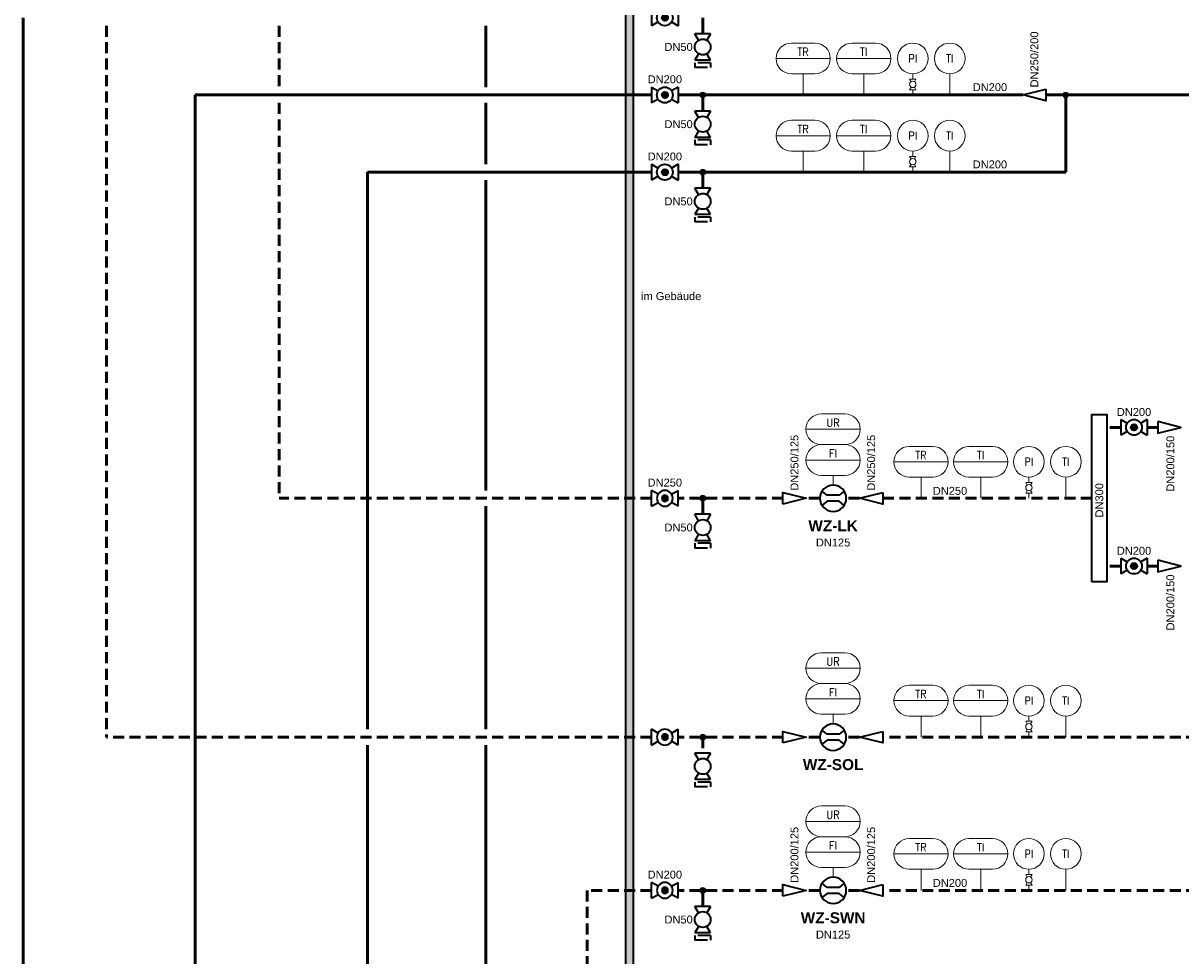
# Model space of a CAD drawing. Header units: millimetres. Extents: x -226 to 2201, y 0 to 1085.
# Tile 4 of 28: x -198 to 65, y 581 to 793. Entities that reach past the tile are written whole.
import ezdxf
from ezdxf import colors
from ezdxf.entities.mleader import LeaderData, LeaderLine
from ezdxf.enums import TextEntityAlignment as Align
from ezdxf.math import Vec2, Vec3

# ---------------------------------------------------------------- set-up
doc = ezdxf.new("R2010")
doc.units = ezdxf.units.MM
doc.linetypes.add('GESTRICHELT2', pattern=[0.375, 0.25, -0.125])
doc.layers.get('0').update_dxf_attribs({"lineweight": 18})
for name, color, linetype, lineweight in [('TGAx_G_KOM_GA-Symbole', 7, 'Continuous', 18), ('TGAx_G_RESERVE_KOM_GA-Symbole', 7, 'Continuous', 18), ('TGAx_H_KOM_Armaturen', 7, 'Continuous', 35), ('TGAx_H_LTG_Quellenkreis-Umweltwärme_RL', 66, 'GESTRICHELT2', 50), ('TGAx_H_LTG_Quellenkreis-Umweltwärme_VL', 32, 'Continuous', 50), ('TGAx_H_RESERVE_KOM_Armaturen', 7, 'Continuous', 35), ('TGAx_H_RESERVE_LTG_Quellenkreis-Umweltwärme_RL', 66, 'GESTRICHELT2', 50), ('TGAx_H_RESERVE_TXT_Beschriftung', 7, 'Continuous', 18), ('TGAx_H_TXT_Beschriftung', 7, 'Continuous', 18), ('TGAx_H_TXT_Dimensionierung', 7, 'Continuous', 18)]:
    doc.layers.add(name, color=color, linetype=linetype, lineweight=lineweight)
doc.styles.add('Arial', font='arial.ttf')
doc.styles.add('MSR-Arial', font='romans.shx')

# ---------------------------------------------------------------- blocks, each defined once
blk = doc.blocks.new('02.MSR_Fühler m. Fernwirkung_langrund')
for p, q in [((-2.67, 3.5), (2.67, 3.5)), ((-6.17, 0), (6.17, 0)), ((-2.67, -3.5), (2.67, -3.5))]:
    blk.add_line(p, q)
for centre, start, end in [((-2.67, 0), 90, 270), ((2.67, 0), 270, 90)]:
    blk.add_arc(centre, 3.5, start, end)
at = {"style": 'MSR-Arial', "width": 0.9}
for tag, p in [('MESSART', (0.02, 1.5)), ('WERT', (0.02, -1.55))]:
    blk.add_attdef(tag, text='', height=1.8, dxfattribs=at).set_placement(p, align=Align.MIDDLE_CENTER)
blk = doc.blocks.new('17.01.01-Durchflussmessung allg.')
for p, q in [((-1.38, 0.69), (-2.53, 1.62)), ((1.38, 0.69), (-1.38, 0.69)), ((2.53, 1.62), (1.38, 0.69)), ((-1.38, -0.69), (-2.53, -1.62)), ((1.38, -0.69), (-1.38, -0.69)), ((2.53, -1.62), (1.38, -0.69))]:
    blk.add_line(p, q)
blk.add_circle((0, 0), 3)
blk = doc.blocks.new('6.01-Reduzierung')
at = {"flags": 128}
blk.add_lwpolyline([(0, 1.3125), (0, -1.3125), (5.25, 0)], close=True, dxfattribs=at)
blk = doc.blocks.new('7.01.05-Absperrkugelhahn')
h = blk.add_hatch(color=256)
h.dxf.hatch_style = 1
h.paths.add_polyline_path([(2.3, 0, 1), (3.7, 0, 1)])
at = {"linetype": 'Continuous'}
for p, q in [((0, 1.8), (1.46, 0.93)), ((0, 1.8), (0, -1.8)), ((6, 1.8), (4.54, 0.93)), ((6, 1.8), (6, -1.8)), ((1.46, -0.93), (0, -1.8)), ((4.54, -0.93), (6, -1.8))]:
    blk.add_line(p, q, dxfattribs=at)
for radius in [1.8, 0.7]:
    blk.add_circle((3, 0), radius, dxfattribs=at)
blk = doc.blocks.new('02.MSR_Manometeranschluss m. Hahn')
at = {"linetype": 'Continuous'}
for p, q in [((0.72, 3.6), (-0.72, 3.6)), ((-0.37, 3.02), (-0.72, 3.6)), ((0.72, 3.6), (0.37, 3.02)), ((-0.37, 1.78), (-0.72, 1.2)), ((0.72, 1.2), (-0.72, 1.2)), ((0.72, 1.2), (0.37, 1.78))]:
    blk.add_line(p, q, dxfattribs=at)
for p, q in [((0, 4.8), (0, 3.6)), ((0, 1.2), (0, 0))]:
    blk.add_line(p, q)
blk.add_circle((0, 2.4), 0.72, dxfattribs=at)
blk = doc.blocks.new('02.MSR_Fühler rund')
blk.add_circle((0, 0), 3.5)
at = {"style": 'MSR-Arial', "width": 0.9}
blk.add_attdef('MESSART', text='', height=1.8, dxfattribs=at).set_placement((0, 0), align=Align.MIDDLE_CENTER)
blk = doc.blocks.new('4.16-Leitungs-Verbindungspunkt')
at = {"linetype": 'Continuous', "lineweight": 18}
blk.add_hatch(color=256, dxfattribs=at).paths.add_polyline_path([(0.65, 0, 1), (-0.65, 0, 1)])
blk.add_circle((0, 0), 0.65, dxfattribs=at)
blk = doc.blocks.new('7.01.04-Absperrhahn allg.')
at = {"linetype": 'Continuous'}
for p, q in [((0, 1.8), (0, -1.8)), ((0, 1.8), (1.46, 0.93)), ((6, 1.8), (4.54, 0.93)), ((6, 1.8), (6, -1.8)), ((1.46, -0.93), (0, -1.8)), ((4.54, -0.93), (6, -1.8))]:
    blk.add_line(p, q, dxfattribs=at)
blk.add_circle((3, 0), 1.8, dxfattribs=at)
blk = doc.blocks.new('5.07-Kupplung allg.')
at = {"linetype": 'Continuous'}
for p, q in [((0, 1.8), (0, -1.1)), ((1.1, 1.1), (1.1, 0)), ((1.1, 0), (1.1, -1.8))]:
    blk.add_line(p, q, dxfattribs=at)
for p, q in [((0, 1.8), (1.1, 1.8)), ((0, -1.8), (1.1, -1.8))]:
    blk.add_line(p, q)

msp = doc.modelspace()

# ---------------------------------------------------------------- hatches: boundary and pattern name
at = {"layer": 'TGAx_H_KOM_Armaturen', "true_color": 0xc7c8ca}
h = msp.add_hatch(color=9, dxfattribs=at)
h.dxf.hatch_style = 1
h.paths.add_polyline_path([(-59.67, 456.39), (-59.67, 869.27), (-61.51, 869.27), (-61.51, 456.39)])

# ---------------------------------------------------------------- linework, layer by layer
at = {"layer": 'TGAx_G_KOM_GA-Symbole'}
for p, q in [((-21.09, 776.83), (-21.09, 781.63)), ((-7.31, 776.83), (-7.31, 781.63)), ((12.25, 781.63), (12.25, 776.83)), ((12.25, 781.63), (12.25, 776.83)), ((-21.09, 759.27), (-21.09, 764.07)), ((-7.31, 759.27), (-7.31, 764.07)), ((12.25, 764.07), (12.25, 759.27)), ((12.25, 764.07), (12.25, 759.27)), ((-14.28, 688.1), (-14.28, 690.3)), ((5.71, 685.1), (5.71, 689.9)), ((19.29, 685.1), (19.29, 689.9)), ((38.65, 689.9), (38.65, 685.1)), ((38.65, 689.9), (38.65, 685.1)), ((-14.28, 598.92), (-14.28, 601.12)), ((5.71, 595.92), (5.71, 600.72)), ((19.29, 595.92), (19.29, 600.72)), ((38.65, 600.72), (38.65, 595.92)), ((38.65, 600.72), (38.65, 595.92))]:
    msp.add_line(p, q, dxfattribs=at)
at = {"layer": 'TGAx_G_RESERVE_KOM_GA-Symbole'}
for p, q in [((-14.28, 633.77), (-14.28, 635.97)), ((5.71, 630.77), (5.71, 635.57)), ((19.29, 630.77), (19.29, 635.57)), ((38.65, 635.57), (38.65, 630.77)), ((38.65, 635.57), (38.65, 630.77))]:
    msp.add_line(p, q, dxfattribs=at)
at = {"layer": 'TGAx_H_KOM_Armaturen'}
for p, q in [((-61.51, 869.27), (-61.51, 456.39)), ((-59.67, 456.39), (-59.67, 869.27))]:
    msp.add_line(p, q, dxfattribs=at)
msp.add_lwpolyline([(44.56, 666.07), (44.56, 704.12), (47.95, 704.12), (47.95, 666.07)], close=True, dxfattribs=at)
at = {"layer": 'TGAx_H_LTG_Quellenkreis-Umweltwärme_RL', "ltscale": 10}
for p, q in [((-140.28, 792.59), (-140.28, 778.63)), ((-140.28, 775.03), (-140.28, 685.1)), ((51.15, 701.23), (47.95, 701.23)), ((59.55, 701.23), (57.15, 701.23)), ((-55.55, 685.1), (-140.28, 685.1)), ((-25.68, 685.1), (-49.55, 685.1)), ((-17.28, 685.1), (-20.43, 685.1)), ((-8.25, 685.1), (-11.28, 685.1)), ((44.56, 685.1), (-3, 685.1)), ((51.15, 669.68), (47.95, 669.68)), ((59.55, 669.68), (57.15, 669.68)), ((-55.55, 595.92), (-70.21, 595.92)), ((-70.21, 595.92), (-70.21, 545.34)), ((-25.68, 595.92), (-49.55, 595.92)), ((-17.28, 595.92), (-20.43, 595.92)), ((-8.25, 595.92), (-11.28, 595.92)), ((76.01, 595.92), (-3, 595.92))]:
    msp.add_line(p, q, dxfattribs=at)
at = {"layer": 'TGAx_H_LTG_Quellenkreis-Umweltwärme_VL'}
for p, q in [((-198.49, 404.3), (-198.49, 794.39)), ((-159.33, 545.34), (-159.33, 776.83)), ((-120.17, 632.57), (-120.17, 759.27)), ((-120.17, 545.34), (-120.17, 628.97))]:
    msp.add_line(p, q, dxfattribs=at)
at = {"layer": 'TGAx_H_LTG_Quellenkreis-Umweltwärme_VL', "ltscale": 0.1}
for p, q in [((-93.27, 792.59), (-93.27, 778.63)), ((-43.93, 794.39), (-43.93, 790.75)), ((-55.55, 776.83), (-159.33, 776.83)), ((28.88, 776.83), (-49.55, 776.83)), ((-43.93, 776.83), (-43.93, 773.18)), ((183.91, 776.83), (34.13, 776.83)), ((38.61, 776.83), (38.61, 759.27)), ((-93.27, 775.03), (-93.27, 761.07)), ((-55.55, 759.27), (-120.17, 759.27)), ((38.61, 759.27), (-49.55, 759.27)), ((-43.93, 759.27), (-43.93, 755.62)), ((-93.27, 757.47), (-93.27, 686.9)), ((-43.93, 685.1), (-43.93, 681.45)), ((-93.27, 683.3), (-93.27, 632.57)), ((-93.27, 628.97), (-93.27, 545.34)), ((-43.93, 595.92), (-43.93, 592.28))]:
    msp.add_line(p, q, dxfattribs=at)
at = {"layer": 'TGAx_H_RESERVE_LTG_Quellenkreis-Umweltwärme_RL', "ltscale": 10}
for p, q in [((-179.52, 792.59), (-179.52, 630.77)), ((-55.55, 630.77), (-179.52, 630.77)), ((-25.68, 630.77), (-49.55, 630.77)), ((-43.93, 630.77), (-43.93, 627.12)), ((-17.28, 630.77), (-20.43, 630.77)), ((-8.25, 630.77), (-11.28, 630.77)), ((76.01, 630.77), (-3, 630.77))]:
    msp.add_line(p, q, dxfattribs=at)

# ---------------------------------------------------------------- block references
at = {"layer": 'TGAx_G_KOM_GA-Symbole'}
ref = msp.add_blockref('02.MSR_Fühler m. Fernwirkung_langrund', (-21.09, 785.13), dxfattribs=dict(at, xscale=-1))
ref.add_attrib('MESSART', 'TR', dxfattribs={"layer": '0', "height": 1.8, "style": 'MSR-Arial', "width": 0.9}).set_placement((-21.11, 786.63), align=Align.MIDDLE_CENTER)
ref = msp.add_blockref('02.MSR_Fühler m. Fernwirkung_langrund', (-7.31, 785.13), dxfattribs=dict(at, xscale=-1))
ref.add_attrib('MESSART', 'TI', dxfattribs={"layer": '0', "height": 1.8, "style": 'MSR-Arial', "width": 0.9}).set_placement((-7.33, 786.63), align=Align.MIDDLE_CENTER)
ref = msp.add_blockref('02.MSR_Fühler rund', (3.84, 785.13), dxfattribs=dict(at, xscale=-1))
ref.add_attrib('MESSART', 'PI', dxfattribs={"layer": '0', "height": 1.8, "style": 'MSR-Arial', "width": 0.9}).set_placement((3.84, 785.13), align=Align.MIDDLE_CENTER)
ref = msp.add_blockref('02.MSR_Fühler rund', (12.25, 785.13), dxfattribs=dict(at, xscale=-1))
ref.add_attrib('MESSART', 'TI', dxfattribs={"layer": '0', "height": 1.8, "style": 'MSR-Arial', "width": 0.9}).set_placement((12.25, 785.13), align=Align.MIDDLE_CENTER)
at = {"layer": 'TGAx_G_KOM_GA-Symbole', "xscale": -1}
for p in [(3.84, 776.83), (3.84, 759.27), (30.24, 685.1), (30.24, 595.92)]:
    msp.add_blockref('02.MSR_Manometeranschluss m. Hahn', p, dxfattribs=at)
at = {"layer": 'TGAx_G_KOM_GA-Symbole'}
ref = msp.add_blockref('02.MSR_Fühler m. Fernwirkung_langrund', (-21.09, 767.57), dxfattribs=dict(at, xscale=-1))
ref.add_attrib('MESSART', 'TR', dxfattribs={"layer": '0', "height": 1.8, "style": 'MSR-Arial', "width": 0.9}).set_placement((-21.11, 769.06), align=Align.MIDDLE_CENTER)
ref = msp.add_blockref('02.MSR_Fühler m. Fernwirkung_langrund', (-7.31, 767.57), dxfattribs=dict(at, xscale=-1))
ref.add_attrib('MESSART', 'TI', dxfattribs={"layer": '0', "height": 1.8, "style": 'MSR-Arial', "width": 0.9}).set_placement((-7.33, 769.06), align=Align.MIDDLE_CENTER)
ref = msp.add_blockref('02.MSR_Fühler rund', (3.84, 767.57), dxfattribs=dict(at, xscale=-1))
ref.add_attrib('MESSART', 'PI', dxfattribs={"layer": '0', "height": 1.8, "style": 'MSR-Arial', "width": 0.9}).set_placement((3.84, 767.57), align=Align.MIDDLE_CENTER)
ref = msp.add_blockref('02.MSR_Fühler rund', (12.25, 767.57), dxfattribs=dict(at, xscale=-1))
ref.add_attrib('MESSART', 'TI', dxfattribs={"layer": '0', "height": 1.8, "style": 'MSR-Arial', "width": 0.9}).set_placement((12.25, 767.57), align=Align.MIDDLE_CENTER)
ref = msp.add_blockref('02.MSR_Fühler m. Fernwirkung_langrund', (-14.28, 700.8), dxfattribs=dict(at, xscale=-1))
ref.add_attrib('MESSART', 'UR', dxfattribs={"layer": '0', "height": 1.8, "style": 'MSR-Arial', "width": 0.9}).set_placement((-14.3, 702.29), align=Align.MIDDLE_CENTER)
ref = msp.add_blockref('02.MSR_Fühler m. Fernwirkung_langrund', (-14.28, 693.8), dxfattribs=dict(at, xscale=-1))
ref.add_attrib('MESSART', 'FI', dxfattribs={"layer": '0', "height": 1.8, "style": 'MSR-Arial', "width": 0.9}).set_placement((-14.3, 695.29), align=Align.MIDDLE_CENTER)
ref = msp.add_blockref('02.MSR_Fühler m. Fernwirkung_langrund', (5.71, 693.4), dxfattribs=dict(at, xscale=-1))
ref.add_attrib('MESSART', 'TR', dxfattribs={"layer": '0', "height": 1.8, "style": 'MSR-Arial', "width": 0.9}).set_placement((5.69, 694.89), align=Align.MIDDLE_CENTER)
ref = msp.add_blockref('02.MSR_Fühler m. Fernwirkung_langrund', (19.29, 693.4), dxfattribs=dict(at, xscale=-1))
ref.add_attrib('MESSART', 'TI', dxfattribs={"layer": '0', "height": 1.8, "style": 'MSR-Arial', "width": 0.9}).set_placement((19.27, 694.89), align=Align.MIDDLE_CENTER)
ref = msp.add_blockref('02.MSR_Fühler rund', (30.24, 693.4), dxfattribs=dict(at, xscale=-1))
ref.add_attrib('MESSART', 'PI', dxfattribs={"layer": '0', "height": 1.8, "style": 'MSR-Arial', "width": 0.9}).set_placement((30.24, 693.4), align=Align.MIDDLE_CENTER)
ref = msp.add_blockref('02.MSR_Fühler rund', (38.65, 693.4), dxfattribs=dict(at, xscale=-1))
ref.add_attrib('MESSART', 'TI', dxfattribs={"layer": '0', "height": 1.8, "style": 'MSR-Arial', "width": 0.9}).set_placement((38.65, 693.4), align=Align.MIDDLE_CENTER)
ref = msp.add_blockref('02.MSR_Fühler m. Fernwirkung_langrund', (-14.28, 611.62), dxfattribs=dict(at, xscale=-1))
ref.add_attrib('MESSART', 'UR', dxfattribs={"layer": '0', "height": 1.8, "style": 'MSR-Arial', "width": 0.9}).set_placement((-14.3, 613.12), align=Align.MIDDLE_CENTER)
ref = msp.add_blockref('02.MSR_Fühler m. Fernwirkung_langrund', (-14.28, 604.62), dxfattribs=dict(at, xscale=-1))
ref.add_attrib('MESSART', 'FI', dxfattribs={"layer": '0', "height": 1.8, "style": 'MSR-Arial', "width": 0.9}).set_placement((-14.3, 606.12), align=Align.MIDDLE_CENTER)
ref = msp.add_blockref('02.MSR_Fühler m. Fernwirkung_langrund', (5.71, 604.22), dxfattribs=dict(at, xscale=-1))
ref.add_attrib('MESSART', 'TR', dxfattribs={"layer": '0', "height": 1.8, "style": 'MSR-Arial', "width": 0.9}).set_placement((5.69, 605.72), align=Align.MIDDLE_CENTER)
ref = msp.add_blockref('02.MSR_Fühler m. Fernwirkung_langrund', (19.29, 604.22), dxfattribs=dict(at, xscale=-1))
ref.add_attrib('MESSART', 'TI', dxfattribs={"layer": '0', "height": 1.8, "style": 'MSR-Arial', "width": 0.9}).set_placement((19.27, 605.72), align=Align.MIDDLE_CENTER)
ref = msp.add_blockref('02.MSR_Fühler rund', (30.24, 604.22), dxfattribs=dict(at, xscale=-1))
ref.add_attrib('MESSART', 'PI', dxfattribs={"layer": '0', "height": 1.8, "style": 'MSR-Arial', "width": 0.9}).set_placement((30.24, 604.22), align=Align.MIDDLE_CENTER)
ref = msp.add_blockref('02.MSR_Fühler rund', (38.65, 604.22), dxfattribs=dict(at, xscale=-1))
ref.add_attrib('MESSART', 'TI', dxfattribs={"layer": '0', "height": 1.8, "style": 'MSR-Arial', "width": 0.9}).set_placement((38.65, 604.22), align=Align.MIDDLE_CENTER)
at = {"layer": 'TGAx_G_RESERVE_KOM_GA-Symbole'}
ref = msp.add_blockref('02.MSR_Fühler m. Fernwirkung_langrund', (-14.28, 646.47), dxfattribs=dict(at, xscale=-1))
ref.add_attrib('MESSART', 'UR', dxfattribs={"layer": '0', "height": 1.8, "style": 'MSR-Arial', "width": 0.9}).set_placement((-14.3, 647.97), align=Align.MIDDLE_CENTER)
ref = msp.add_blockref('02.MSR_Fühler m. Fernwirkung_langrund', (-14.28, 639.47), dxfattribs=dict(at, xscale=-1))
ref.add_attrib('MESSART', 'FI', dxfattribs={"layer": '0', "height": 1.8, "style": 'MSR-Arial', "width": 0.9}).set_placement((-14.3, 640.97), align=Align.MIDDLE_CENTER)
ref = msp.add_blockref('02.MSR_Fühler m. Fernwirkung_langrund', (5.71, 639.07), dxfattribs=dict(at, xscale=-1))
ref.add_attrib('MESSART', 'TR', dxfattribs={"layer": '0', "height": 1.8, "style": 'MSR-Arial', "width": 0.9}).set_placement((5.69, 640.57), align=Align.MIDDLE_CENTER)
ref = msp.add_blockref('02.MSR_Fühler m. Fernwirkung_langrund', (19.29, 639.07), dxfattribs=dict(at, xscale=-1))
ref.add_attrib('MESSART', 'TI', dxfattribs={"layer": '0', "height": 1.8, "style": 'MSR-Arial', "width": 0.9}).set_placement((19.27, 640.57), align=Align.MIDDLE_CENTER)
ref = msp.add_blockref('02.MSR_Fühler rund', (30.24, 639.07), dxfattribs=dict(at, xscale=-1))
ref.add_attrib('MESSART', 'PI', dxfattribs={"layer": '0', "height": 1.8, "style": 'MSR-Arial', "width": 0.9}).set_placement((30.24, 639.07), align=Align.MIDDLE_CENTER)
ref = msp.add_blockref('02.MSR_Fühler rund', (38.65, 639.07), dxfattribs=dict(at, xscale=-1))
ref.add_attrib('MESSART', 'TI', dxfattribs={"layer": '0', "height": 1.8, "style": 'MSR-Arial', "width": 0.9}).set_placement((38.65, 639.07), align=Align.MIDDLE_CENTER)
at = {"layer": 'TGAx_G_RESERVE_KOM_GA-Symbole', "xscale": -1}
msp.add_blockref('02.MSR_Manometeranschluss m. Hahn', (30.24, 630.77), dxfattribs=at)
at = {"layer": 'TGAx_H_KOM_Armaturen'}
for name, p in [('7.01.05-Absperrkugelhahn', (-55.55, 794.39)), ('7.01.05-Absperrkugelhahn', (-55.55, 776.83)), ('7.01.05-Absperrkugelhahn', (-55.55, 759.27)), ('7.01.05-Absperrkugelhahn', (51.15, 701.23)), ('6.01-Reduzierung', (59.55, 701.23)), ('7.01.05-Absperrkugelhahn', (51.15, 669.68)), ('6.01-Reduzierung', (59.55, 669.68))]:
    msp.add_blockref(name, p, dxfattribs=at)
at = {"layer": 'TGAx_H_KOM_Armaturen', "rotation": 270}
for name, p in [('7.01.04-Absperrhahn allg.', (-43.93, 790.75)), ('5.07-Kupplung allg.', (-43.93, 784.16)), ('7.01.04-Absperrhahn allg.', (-43.93, 773.18)), ('5.07-Kupplung allg.', (-43.93, 766.6)), ('7.01.04-Absperrhahn allg.', (-43.93, 755.62)), ('5.07-Kupplung allg.', (-43.93, 749.04)), ('7.01.04-Absperrhahn allg.', (-43.93, 681.45)), ('5.07-Kupplung allg.', (-43.93, 674.86)), ('7.01.04-Absperrhahn allg.', (-43.93, 592.28)), ('5.07-Kupplung allg.', (-43.93, 585.69))]:
    msp.add_blockref(name, p, dxfattribs=at)
at = {"layer": 'TGAx_H_KOM_Armaturen', "xscale": -1}
for p in [(34.13, 776.83), (-3, 685.1), (-3, 595.92)]:
    msp.add_blockref('6.01-Reduzierung', p, dxfattribs=at)
at = {"layer": 'TGAx_H_KOM_Armaturen', "xscale": -1, "rotation": 180}
for name, p in [('17.01.01-Durchflussmessung allg.', (-14.28, 685.1)), ('7.01.05-Absperrkugelhahn', (-55.55, 685.1)), ('6.01-Reduzierung', (-25.68, 685.1)), ('7.01.05-Absperrkugelhahn', (-55.55, 595.92)), ('17.01.01-Durchflussmessung allg.', (-14.28, 595.92)), ('6.01-Reduzierung', (-25.68, 595.92))]:
    msp.add_blockref(name, p, dxfattribs=at)
at = {"layer": 'TGAx_H_LTG_Quellenkreis-Umweltwärme_VL', "ltscale": 0.1, "xscale": -1, "rotation": 270}
for p in [(-43.93, 776.83), (-43.93, 759.27), (-43.93, 685.1), (-43.93, 595.92)]:
    msp.add_blockref('4.16-Leitungs-Verbindungspunkt', p, dxfattribs=at)
at = {"layer": 'TGAx_H_LTG_Quellenkreis-Umweltwärme_VL', "ltscale": 0.1}
msp.add_blockref('4.16-Leitungs-Verbindungspunkt', (38.61, 776.83), dxfattribs=at)
at = {"layer": 'TGAx_H_RESERVE_KOM_Armaturen', "xscale": -1, "rotation": 180}
for name, p in [('7.01.05-Absperrkugelhahn', (-55.55, 630.77)), ('6.01-Reduzierung', (-25.68, 630.77)), ('17.01.01-Durchflussmessung allg.', (-14.28, 630.77))]:
    msp.add_blockref(name, p, dxfattribs=at)
at = {"layer": 'TGAx_H_RESERVE_KOM_Armaturen', "xscale": -1}
msp.add_blockref('6.01-Reduzierung', (-3, 630.77), dxfattribs=at)
at = {"layer": 'TGAx_H_RESERVE_KOM_Armaturen', "rotation": 270}
for name, p in [('7.01.04-Absperrhahn allg.', (-43.93, 627.12)), ('5.07-Kupplung allg.', (-43.93, 620.54))]:
    msp.add_blockref(name, p, dxfattribs=at)
at = {"layer": 'TGAx_H_RESERVE_LTG_Quellenkreis-Umweltwärme_RL', "ltscale": 10, "xscale": -1, "rotation": 270}
msp.add_blockref('4.16-Leitungs-Verbindungspunkt', (-43.93, 630.77), dxfattribs=at)

# ---------------------------------------------------------------- texts
at = {"layer": 'TGAx_H_RESERVE_TXT_Beschriftung', "insert": (-14.28, 625.78), "char_height": 2.5, "attachment_point": 2, "style": 'Arial'}
msp.add_mtext('{\\fArial|b1|i0|c0|p34;WZ-SOL}', dxfattribs=at)
at = {"layer": 'TGAx_H_TXT_Beschriftung', "style": 'Arial'}
for s, insert, char_height, attachment_point in [('im Gebäude', (-51.11, 731.06), 1.8, 5), ('{\\fArial|b1|i0|c0|p34;WZ-SWN\\P\\fArial|b0|i0|c0|p34;\\H0.72x;DN125}', (-14.28, 590.94), 2.5, 2)]:
    msp.add_mtext(s, dxfattribs=dict(at, insert=insert, char_height=char_height, attachment_point=attachment_point))
at = {"layer": 'TGAx_H_TXT_Beschriftung', "insert": (-14.28, 680.11), "char_height": 2.5, "width": 16.0437, "attachment_point": 2, "style": 'Arial'}
msp.add_mtext('{\\fArial|b1|i0|c0|p34;WZ-LK\\P\\fArial|b0|i0|c0|p34;\\H0.72x;DN125}', dxfattribs=at)
at = {"layer": 'TGAx_H_TXT_Dimensionierung', "char_height": 1.8, "attachment_point": 4, "rotation": 90, "style": 'Arial'}
for s, insert in [('DN250/200', (31.5, 778.55)), ('DN250/125', (-5.62, 686.82)), ('DN200/125', (-23.06, 597.65)), ('DN200/125', (-5.62, 597.65))]:
    msp.add_mtext(s, dxfattribs=dict(at, insert=insert))
at = {"layer": 'TGAx_H_TXT_Dimensionierung', "char_height": 1.8, "style": 'Arial'}
for s, insert, attachment_point in [('DN50', (-46.21, 787.75), 6), ('DN200', (-52.55, 780.39), 5), ('DN200', (21.38, 778.59), 5), ('DN50', (-46.21, 770.18), 6), ('DN200', (-52.55, 762.83), 5), ('DN200', (21.38, 761.03), 5), ('DN50', (-46.21, 752.62), 6), ('DN250', (-52.55, 688.66), 5), ('DN250', (12.3, 686.78), 5), ('DN50', (-46.21, 678.45), 6), ('DN200', (-52.55, 599.49), 5), ('DN200', (12.3, 597.61), 5), ('DN50', (-46.21, 589.28), 6)]:
    msp.add_mtext(s, dxfattribs=dict(at, insert=insert, attachment_point=attachment_point))
at = {"layer": 'TGAx_H_TXT_Dimensionierung', "char_height": 1.8, "width": 1.7603, "attachment_point": 5, "style": 'Arial'}
for insert in [(54.15, 704.71), (54.15, 673.15)]:
    msp.add_mtext('DN200', dxfattribs=dict(at, insert=insert))
at = {"layer": 'TGAx_H_TXT_Dimensionierung', "char_height": 1.8, "rotation": 90, "style": 'Arial'}
for s, insert, width, attachment_point in [('DN250/125', (-23.06, 686.82), 8.3321, 4), ('DN200/150', (62.43, 699.32), 1.7603, 6), ('DN300', (46.26, 684.65), 1.7603, 5), ('DN200/150', (62.43, 667.76), 1.7603, 6)]:
    msp.add_mtext(s, dxfattribs=dict(at, insert=insert, width=width, attachment_point=attachment_point))

# ---------------------------------------------------------------- next in the draw order: leaders
at = {"layer": 'TGAx_H_TXT_Beschriftung'}
ml = msp.add_multileader_mtext('Standard', dxfattribs=at)
ml.set_content('\\A1;Anschluss s.\\PSchema Heizung EZ\\PZchg.-Nr.:\\P130-091E-00-X004H', color=256, style='Arial')
ml.set_leader_properties(color=256, linetype='ByLayer', lineweight=-1)
ml.build(insert=Vec2(0, 0))
ml.multileader.update_dxf_attribs({"has_text_frame": 1, "text_right_attachment_type": 6, "dogleg_length": 1, "arrow_head_size": 1.8})
ctx = ml.context
ctx.base_point, ctx.char_height, ctx.arrow_head_size, ctx.landing_gap_size, ctx.plane_origin = Vec3(1436.67, 782.43), 2.5, 1.8, 1, Vec3(1578.45, 911.75)
ctx.right_attachment, ctx.text_align_type = 6, 1
notes = []
notes.append((ctx, [(0, (0, 0, 0), (0, 0), (1, 0), 1, [])]))
ctx.mtext.insert, ctx.mtext.alignment, ctx.mtext.flow_direction = Vec3(1459.92, 784.21), 2, 5
ctx.mtext.has_bg_fill, ctx.mtext.bg_color, ctx.mtext.bg_scale_factor, ctx.mtext.bg_transparency, ctx.mtext.use_window_bg_color = 1, -1027028792, 1.5, 0, 1
for ctx, leaders in notes:
    for number, flags, end, landing, length, lines in leaders:
        leader = LeaderData()
        leader.index, (leader.has_last_leader_line, leader.has_dogleg_vector, leader.attachment_direction) = number, flags
        leader.last_leader_point, leader.dogleg_vector, leader.dogleg_length = Vec3(end), Vec3(landing), length
        for number, points, colour, breaks in lines:
            line = LeaderLine()
            line.index, line.vertices, line.color, line.breaks = number, Vec3.list(points), colors.encode_raw_color(colour), breaks
            leader.lines.append(line)
        ctx.leaders.append(leader)

doc.saveas('drawing.dxf')
